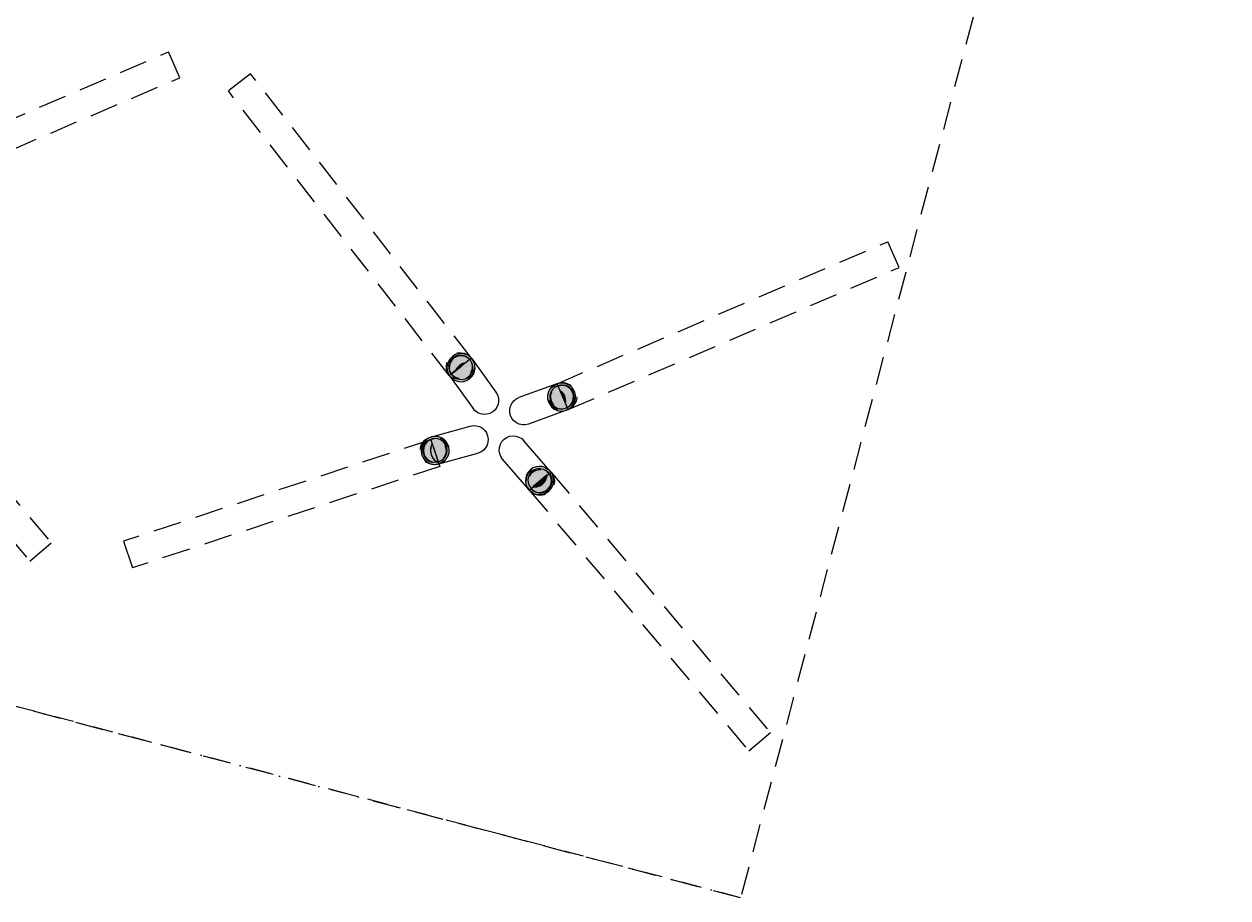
# Model space of a CAD drawing. Header units: millimetres. Extents: x -176817 to 18864955, y -12996033 to 201123.
# Tile 31 of 256: x 74800 to 85480, y -7837 to -84. Entities that reach past the tile are written whole.
import ezdxf

# ---------------------------------------------------------------- set-up
doc = ezdxf.new("R2010")
doc.units = ezdxf.units.MM
doc.header["$MEASUREMENT"] = 0
for name, pattern in [('Kropki i Kreski', [360, 180, -90, 0, -90]), ('Przerywana', [240, 120, -120]), ('Przerywana długa', [390, 250, -140])]:
    doc.linetypes.add(name, pattern=pattern)
for name, color, linetype in [('213-A Wymiarowanie wewnętrzne', 7, 'Continuous'), ('822-IST-Brama zachodnia belki', 7, 'Continuous'), ('822-IST-Brama zachodnia słupy', 7, 'Continuous')]:
    doc.layers.add(name, color=color, linetype=linetype)
doc.styles.add('STYL_AUTOMATYCZNY_4', font='arial.ttf')
doc.dimstyles.new('STYL_AUTOMATYCZNY__3', dxfattribs={"dimtxt": 64.999998, "dimasz": 47.5, "dimexe": 0.18, "dimexo": 0.0625, "dimgap": 0, "dimtad": 1, "dimdec": 1, "dimlfac": 0.1, "dimzin": 0, "dimdsep": 46, "dimtxsty": 'STYL_AUTOMATYCZNY_4', "dimblk": 'ARROWHEAD_11', "dimblk1": 'ARROWHEAD_11', "dimblk2": 'ARROWHEAD_11', "dimcen": 0.09, "dimclrd": 30, "dimclre": 30, "dimclrt": 30, "dimazin": 0, "dimtfac": 1, "dimtdec": 4, "dimtmove": 0, "dimatfit": 3, "dimfxl": 0, "dimtolj": 1, "dimtzin": 0, "dimarcsym": 0})

# ---------------------------------------------------------------- blocks, each defined once
blk = doc.blocks.new('Słup_73_2', base_point=(79141, -3862))
at = {"layer": '822-IST-Brama zachodnia słupy', "linetype": 'Continuous', "lineweight": 0, "true_color": 0x666666}
h = blk.add_hatch(color=251, dxfattribs=at)
h.paths.add_polyline_path([(79469, -4051), (79448, -4032), (79424, -4018), (79397, -4010), (79369, -4008), (79342, -4012), (79315, -4022), (79292, -4038), (79273, -4059), (79259, -4083), (79251, -4110), (79249, -4138), (79253, -4165), (79264, -4191), (79279, -4214), (79300, -4233), (79324, -4247), (79351, -4256), (79379, -4258), (79407, -4254), (79433, -4243), (79456, -4227), (79475, -4207), (79489, -4183), (79497, -4156), (79499, -4128), (79495, -4100), (79485, -4074)])
h.paths.add_polyline_path([(79454, -4064), (79469, -4087), (79477, -4113), (79479, -4141), (79473, -4167), (79461, -4192), (79443, -4212), (79420, -4227), (79394, -4236), (79366, -4238), (79340, -4232), (79315, -4220), (79295, -4201), (79280, -4178), (79271, -4152), (79269, -4125), (79275, -4098), (79287, -4074), (79305, -4053), (79328, -4038), (79354, -4030), (79382, -4028), (79409, -4034), (79433, -4046)], flags=0)
h = blk.add_hatch(color=251, dxfattribs=at)
h.paths.add_polyline_path([(79275, -4098), (79269, -4125), (79271, -4152), (79280, -4178), (79295, -4201), (79315, -4220), (79340, -4232), (79366, -4238), (79394, -4236), (79420, -4227), (79443, -4212), (79461, -4192), (79473, -4167), (79479, -4141), (79477, -4113), (79469, -4087), (79454, -4064), (79433, -4046), (79409, -4034), (79382, -4028), (79354, -4030), (79328, -4038), (79305, -4053), (79287, -4074)])
h.paths.add_polyline_path([(79321, -4191), (79315, -4190), (79441, -4084), (79441, -4091), (79433, -4118), (79419, -4143), (79400, -4164), (79377, -4179), (79350, -4188)], flags=0)
at = {"layer": '822-IST-Brama zachodnia słupy', "color": 254, "linetype": 'Continuous', "lineweight": 0, "true_color": 0xcccccc}
blk.add_line((79441, -4084), (79315, -4190), dxfattribs=at)
at = {"layer": '822-IST-Brama zachodnia słupy', "color": 254, "linetype": 'Continuous', "lineweight": 0, "true_color": 0xcccccc, "flags": 128}
for points in [[(79046, -3944), (79030, -3921), (79020, -3895), (79016, -3867), (79018, -3839), (79026, -3812), (79040, -3788), (79059, -3767), (79082, -3752), (79108, -3741), (79136, -3737), (79164, -3739), (79190, -3747), (79215, -3761), (79235, -3780)], [(79469, -4051), (79235, -3780)], [(79279, -4214), (79046, -3944)], [(79315, -4190), (79321, -4191), (79350, -4188), (79377, -4179), (79400, -4164), (79419, -4143), (79433, -4118), (79441, -4091), (79441, -4084)]]:
    blk.add_lwpolyline(points, dxfattribs=at)
for points in [[(79249, -4138), (79253, -4165), (79264, -4191), (79279, -4214), (79300, -4233), (79324, -4247), (79351, -4256), (79379, -4258), (79407, -4254), (79433, -4243), (79456, -4227), (79475, -4207), (79489, -4183), (79497, -4156), (79499, -4128), (79495, -4100), (79485, -4074), (79469, -4051), (79448, -4032), (79424, -4018), (79397, -4010), (79369, -4008), (79342, -4012), (79315, -4022), (79292, -4038), (79273, -4059), (79259, -4083), (79251, -4110)], [(79271, -4152), (79280, -4178), (79295, -4201), (79315, -4220), (79340, -4232), (79366, -4238), (79394, -4236), (79420, -4227), (79443, -4212), (79461, -4192), (79473, -4167), (79479, -4141), (79477, -4113), (79469, -4087), (79454, -4064), (79433, -4046), (79409, -4034), (79382, -4028), (79354, -4030), (79328, -4038), (79305, -4053), (79287, -4074), (79275, -4098), (79269, -4125)]]:
    blk.add_lwpolyline(points, close=True, dxfattribs=at)
at = {"layer": '822-IST-Brama zachodnia słupy', "color": 254, "linetype": 'Przerywana', "lineweight": 0, "true_color": 0xcccccc, "flags": 128}
for points in [[(79475, -4058), (79491, -4081), (79501, -4107), (79505, -4135), (79503, -4163), (79495, -4190), (79481, -4214), (79462, -4234), (79439, -4250), (79413, -4261), (79385, -4265), (79357, -4263), (79330, -4254), (79306, -4240), (79285, -4221), (79270, -4198), (79259, -4172), (79255, -4145), (79257, -4117), (79265, -4090), (79279, -4066), (79298, -4045), (79322, -4029), (79348, -4019), (79375, -4015), (79403, -4017), (79430, -4025), (79454, -4039)], [(79439, -4053), (79458, -4070), (79460, -4071), (79475, -4094), (79483, -4120), (79485, -4148), (79479, -4174), (79467, -4199), (79449, -4219), (79426, -4234), (79400, -4243), (79372, -4245), (79346, -4239), (79321, -4227), (79301, -4208), (79298, -4205), (79286, -4185), (79277, -4159), (79275, -4132), (79281, -4105), (79293, -4081), (79311, -4060), (79334, -4045), (79360, -4037), (79388, -4035), (79415, -4041)]]:
    blk.add_lwpolyline(points, close=True, dxfattribs=at)
for points in [[(79475, -4058), (79469, -4051)], [(79298, -4205), (79458, -4070)], [(79458, -4070), (79472, -4090)], [(79472, -4090), (79475, -4101), (79481, -4117)], [(79478, -4171), (79483, -4145)], [(79481, -4117), (79482, -4140), (79483, -4145)], [(79285, -4221), (79279, -4214)], [(79299, -4206), (79318, -4223)], [(79318, -4223), (79326, -4227), (79343, -4236)], [(79343, -4236), (79363, -4240)], [(79363, -4240), (79370, -4242)], [(79370, -4242), (79394, -4241)], [(79394, -4241), (79398, -4241)], [(79398, -4241), (79422, -4233)], [(79422, -4233), (79424, -4232)], [(79424, -4232), (79446, -4218)], [(79446, -4218), (79447, -4217)], [(79447, -4217), (79465, -4197)], [(79465, -4197), (79477, -4172)], [(79465, -4197), (79465, -4197)], [(79477, -4172), (79478, -4171)]]:
    blk.add_lwpolyline(points, dxfattribs=at)
blk = doc.blocks.new('Słup_74_2', base_point=(78793, -3770))
at = {"layer": '822-IST-Brama zachodnia słupy', "linetype": 'Continuous', "lineweight": 0, "true_color": 0x666666}
h = blk.add_hatch(color=251, dxfattribs=at)
h.paths.add_polyline_path([(78481, -3986), (78507, -3976), (78530, -3960), (78549, -3939), (78563, -3915), (78571, -3888), (78573, -3860), (78569, -3832), (78558, -3806), (78542, -3783), (78521, -3764), (78497, -3751), (78470, -3743), (78442, -3741), (78415, -3745), (78389, -3756), (78366, -3771), (78347, -3792), (78333, -3816), (78325, -3843), (78323, -3871), (78327, -3899), (78338, -3925), (78354, -3948), (78375, -3967), (78399, -3981), (78426, -3989), (78454, -3990)])
h.paths.add_polyline_path([(78476, -3967), (78449, -3971), (78422, -3967), (78396, -3957), (78374, -3940), (78357, -3919), (78347, -3894), (78343, -3866), (78346, -3839), (78357, -3814), (78373, -3792), (78395, -3775), (78420, -3764), (78447, -3761), (78474, -3764), (78500, -3774), (78522, -3791), (78539, -3812), (78549, -3838), (78553, -3865), (78550, -3892), (78539, -3917), (78523, -3939), (78501, -3956)], flags=0)
blk.add_hatch(color=251, dxfattribs=at).paths.add_polyline_path([(78343, -3866), (78347, -3894), (78357, -3919), (78374, -3940), (78396, -3957), (78422, -3967), (78449, -3971), (78465, -3968), (78463, -3967), (78440, -3950), (78423, -3928), (78411, -3903), (78405, -3875), (78406, -3847), (78414, -3819), (78422, -3806), (78475, -3967), (78476, -3967), (78501, -3956), (78523, -3939), (78539, -3917), (78550, -3892), (78553, -3865), (78549, -3838), (78539, -3812), (78522, -3791), (78500, -3774), (78474, -3764), (78447, -3761), (78420, -3764), (78395, -3775), (78373, -3792), (78357, -3814), (78346, -3839)])
at = {"layer": '822-IST-Brama zachodnia słupy', "color": 254, "linetype": 'Continuous', "lineweight": 0, "true_color": 0xcccccc}
blk.add_line((78422, -3806), (78475, -3967), dxfattribs=at)
at = {"layer": '822-IST-Brama zachodnia słupy', "color": 254, "linetype": 'Continuous', "lineweight": 0, "true_color": 0xcccccc, "flags": 128}
for points in [[(78415, -3745), (78759, -3650)], [(78759, -3650), (78787, -3645), (78815, -3647), (78842, -3655), (78866, -3669), (78887, -3688), (78903, -3711), (78913, -3737), (78917, -3765), (78916, -3792), (78908, -3819), (78894, -3844), (78875, -3864), (78852, -3880), (78826, -3891)], [(78422, -3806), (78414, -3819), (78406, -3847), (78405, -3875), (78411, -3903), (78423, -3928), (78440, -3950), (78463, -3967), (78465, -3968)], [(78481, -3986), (78826, -3891)], [(78465, -3968), (78475, -3967)]]:
    blk.add_lwpolyline(points, dxfattribs=at)
at = {"layer": '822-IST-Brama zachodnia słupy', "color": 254, "linetype": 'Przerywana', "lineweight": 0, "true_color": 0xcccccc, "flags": 128}
for points in [[(78472, -3988), (78445, -3993), (78417, -3991), (78390, -3983), (78366, -3969), (78345, -3950), (78329, -3927), (78319, -3901), (78314, -3874), (78316, -3846), (78324, -3819), (78338, -3795), (78357, -3774), (78380, -3758), (78406, -3748), (78433, -3743), (78461, -3745), (78488, -3753), (78513, -3767), (78533, -3786), (78549, -3809), (78560, -3835), (78564, -3862), (78562, -3890), (78554, -3917), (78540, -3941), (78521, -3962), (78498, -3978)], [(78475, -3966), (78467, -3969), (78440, -3973), (78413, -3970), (78387, -3959), (78365, -3943), (78349, -3921), (78338, -3896), (78334, -3869), (78337, -3842), (78348, -3816), (78360, -3800), (78364, -3794), (78386, -3777), (78411, -3767), (78438, -3763), (78465, -3766), (78491, -3777), (78513, -3793), (78530, -3815), (78540, -3840), (78544, -3867), (78541, -3894), (78531, -3920), (78514, -3942), (78492, -3959)]]:
    blk.add_lwpolyline(points, close=True, dxfattribs=at)
at = {"layer": '822-IST-Brama zachodnia słupy', "color": 254, "linetype": 'Continuous', "lineweight": 0, "true_color": 0xcccccc, "flags": 128}
for points in [[(78327, -3899), (78338, -3925), (78354, -3948), (78375, -3967), (78399, -3981), (78426, -3989), (78454, -3990), (78481, -3986), (78507, -3976), (78530, -3960), (78549, -3939), (78563, -3915), (78571, -3888), (78573, -3860), (78569, -3832), (78558, -3806), (78542, -3783), (78521, -3764), (78497, -3751), (78470, -3743), (78442, -3741), (78415, -3745), (78389, -3756), (78366, -3771), (78347, -3792), (78333, -3816), (78325, -3843), (78323, -3871)], [(78343, -3866), (78347, -3894), (78357, -3919), (78374, -3940), (78396, -3957), (78422, -3967), (78449, -3971), (78465, -3968), (78475, -3967), (78476, -3967), (78501, -3956), (78523, -3939), (78539, -3917), (78550, -3892), (78553, -3865), (78549, -3838), (78539, -3812), (78522, -3791), (78500, -3774), (78474, -3764), (78447, -3761), (78420, -3764), (78395, -3775), (78373, -3792), (78357, -3814), (78346, -3839)]]:
    blk.add_lwpolyline(points, close=True, dxfattribs=at)
at = {"layer": '822-IST-Brama zachodnia słupy', "color": 254, "linetype": 'Przerywana', "lineweight": 0, "true_color": 0xcccccc, "flags": 128}
for points in [[(78338, -3844), (78336, -3868)], [(78338, -3844), (78339, -3841)], [(78346, -3821), (78339, -3841)], [(78346, -3821), (78348, -3816)], [(78359, -3801), (78348, -3816)], [(78359, -3801), (78360, -3800)], [(78410, -3771), (78410, -3771), (78383, -3784), (78360, -3800)], [(78406, -3748), (78415, -3745)], [(78410, -3771), (78475, -3966)], [(78336, -3868), (78336, -3870)], [(78336, -3870), (78340, -3895)], [(78340, -3895), (78341, -3896), (78352, -3920), (78353, -3922), (78369, -3942), (78373, -3944), (78392, -3958), (78403, -3962), (78418, -3968), (78447, -3971), (78456, -3970), (78465, -3968)], [(78472, -3988), (78481, -3986)]]:
    blk.add_lwpolyline(points, dxfattribs=at)
blk = doc.blocks.new('Słup_75_2', base_point=(78884, -3422))
at = {"layer": '822-IST-Brama zachodnia słupy', "linetype": 'Continuous', "lineweight": 0, "true_color": 0x666666}
h = blk.add_hatch(color=251, dxfattribs=at)
h.paths.add_polyline_path([(78575, -3204), (78593, -3225), (78616, -3241), (78642, -3252), (78670, -3256), (78698, -3255), (78725, -3247), (78749, -3233), (78770, -3214), (78786, -3192), (78797, -3166), (78801, -3138), (78799, -3110), (78792, -3083), (78778, -3059), (78759, -3038), (78736, -3022), (78710, -3011), (78683, -3007), (78655, -3008), (78628, -3016), (78604, -3030), (78583, -3049), (78567, -3071), (78556, -3097), (78551, -3125), (78553, -3153), (78561, -3180)])
h.paths.add_polyline_path([(78591, -3193), (78578, -3168), (78572, -3142), (78573, -3114), (78581, -3088), (78595, -3065), (78615, -3046), (78639, -3033), (78666, -3027), (78693, -3028), (78720, -3036), (78743, -3050), (78762, -3070), (78775, -3095), (78781, -3121), (78780, -3149), (78772, -3175), (78757, -3198), (78737, -3217), (78713, -3230), (78687, -3236), (78659, -3235), (78633, -3227), (78610, -3213)], flags=0)
h = blk.add_hatch(color=251, dxfattribs=at)
h.paths.add_polyline_path([(78573, -3114), (78572, -3142), (78578, -3168), (78591, -3193), (78610, -3213), (78633, -3227), (78659, -3235), (78687, -3236), (78713, -3230), (78737, -3217), (78757, -3198), (78772, -3175), (78780, -3149), (78781, -3121), (78775, -3095), (78762, -3070), (78743, -3050), (78720, -3036), (78693, -3028), (78666, -3027), (78639, -3033), (78615, -3046), (78595, -3065), (78581, -3088)])
h.paths.add_polyline_path([(78627, -3158), (78628, -3156), (78642, -3132), (78662, -3112), (78686, -3098), (78713, -3090), (78715, -3090)], flags=0)
at = {"layer": '822-IST-Brama zachodnia słupy', "color": 254, "linetype": 'Continuous', "lineweight": 0, "true_color": 0xcccccc}
blk.add_line((78715, -3090), (78627, -3158), dxfattribs=at)
at = {"layer": '822-IST-Brama zachodnia słupy', "color": 254, "linetype": 'Przerywana', "lineweight": 0, "true_color": 0xcccccc, "flags": 128}
for points in [[(78569, -3197), (78556, -3172), (78548, -3145), (78546, -3117), (78551, -3090), (78561, -3064), (78577, -3041), (78598, -3022), (78623, -3009), (78649, -3001), (78677, -2999), (78705, -3004), (78731, -3014), (78754, -3030), (78773, -3051), (78786, -3076), (78794, -3103), (78796, -3131), (78791, -3158), (78781, -3184), (78765, -3207), (78744, -3226), (78719, -3239), (78692, -3247), (78664, -3249), (78637, -3244), (78611, -3234), (78588, -3218)], [(78756, -3063), (78769, -3087), (78775, -3114), (78775, -3141), (78767, -3167), (78752, -3191), (78732, -3209), (78708, -3222), (78681, -3229), (78654, -3228), (78628, -3220), (78604, -3205), (78588, -3188), (78586, -3185), (78573, -3161), (78566, -3134), (78567, -3107), (78575, -3081), (78590, -3057), (78610, -3039), (78634, -3026), (78661, -3019), (78688, -3020), (78714, -3028), (78738, -3043), (78753, -3060)]]:
    blk.add_lwpolyline(points, close=True, dxfattribs=at)
at = {"layer": '822-IST-Brama zachodnia słupy', "color": 254, "linetype": 'Continuous', "lineweight": 0, "true_color": 0xcccccc, "flags": 128}
for points in [[(78551, -3125), (78553, -3153), (78561, -3180), (78575, -3204), (78593, -3225), (78616, -3241), (78642, -3252), (78670, -3256), (78698, -3255), (78725, -3247), (78749, -3233), (78770, -3214), (78786, -3192), (78797, -3166), (78801, -3138), (78799, -3110), (78792, -3083), (78778, -3059), (78759, -3038), (78736, -3022), (78710, -3011), (78683, -3007), (78655, -3008), (78628, -3016), (78604, -3030), (78583, -3049), (78567, -3071), (78556, -3097)], [(78572, -3142), (78578, -3168), (78591, -3193), (78610, -3213), (78633, -3227), (78659, -3235), (78687, -3236), (78713, -3230), (78737, -3217), (78757, -3198), (78772, -3175), (78780, -3149), (78781, -3121), (78775, -3095), (78762, -3070), (78743, -3050), (78720, -3036), (78693, -3028), (78666, -3027), (78639, -3033), (78615, -3046), (78595, -3065), (78581, -3088), (78573, -3114)]]:
    blk.add_lwpolyline(points, close=True, dxfattribs=at)
at = {"layer": '822-IST-Brama zachodnia słupy', "color": 254, "linetype": 'Przerywana', "lineweight": 0, "true_color": 0xcccccc, "flags": 128}
for points in [[(78575, -3089), (78569, -3109)], [(78575, -3089), (78577, -3083)], [(78589, -3064), (78577, -3083)], [(78588, -3188), (78753, -3060)], [(78589, -3064), (78591, -3059)], [(78608, -3043), (78591, -3059)], [(78608, -3043), (78611, -3041)], [(78633, -3029), (78611, -3041)], [(78633, -3029), (78635, -3028)], [(78660, -3022), (78635, -3028)], [(78660, -3022), (78662, -3022)], [(78662, -3022), (78690, -3023)], [(78690, -3023), (78691, -3023), (78716, -3031)], [(78716, -3031), (78729, -3039), (78740, -3046)], [(78753, -3060), (78740, -3046)], [(78773, -3051), (78778, -3059)], [(78569, -3119), (78568, -3137)], [(78568, -3137), (78573, -3158), (78575, -3164)], [(78569, -3119), (78569, -3109)], [(78569, -3197), (78575, -3204)], [(78575, -3164), (78587, -3187)]]:
    blk.add_lwpolyline(points, dxfattribs=at)
at = {"layer": '822-IST-Brama zachodnia słupy', "color": 254, "linetype": 'Continuous', "lineweight": 0, "true_color": 0xcccccc, "flags": 128}
for points in [[(78715, -3090), (78713, -3090), (78686, -3098), (78662, -3112), (78642, -3132), (78628, -3156), (78627, -3158)], [(78778, -3059), (78986, -3349)], [(78575, -3204), (78783, -3495)], [(78986, -3349), (79000, -3374), (79008, -3401), (79009, -3429), (79005, -3456), (78994, -3482), (78978, -3505), (78957, -3524), (78933, -3538), (78906, -3545), (78878, -3547), (78850, -3542), (78824, -3532), (78801, -3516), (78783, -3495)]]:
    blk.add_lwpolyline(points, dxfattribs=at)
blk = doc.blocks.new('Słup_76_2', base_point=(79232, -3514))
at = {"layer": '822-IST-Brama zachodnia słupy', "linetype": 'Continuous', "lineweight": 0, "true_color": 0x666666}
h = blk.add_hatch(color=251, dxfattribs=at)
h.paths.add_polyline_path([(79526, -3275), (79501, -3287), (79479, -3305), (79462, -3327), (79450, -3352), (79444, -3380), (79444, -3408), (79451, -3435), (79463, -3460), (79481, -3482), (79503, -3499), (79528, -3511), (79556, -3517), (79584, -3516), (79611, -3510), (79636, -3497), (79658, -3480), (79675, -3458), (79687, -3432), (79693, -3405), (79693, -3377), (79686, -3350), (79674, -3325), (79656, -3303), (79634, -3286), (79609, -3274), (79581, -3268), (79553, -3268)])
h.paths.add_polyline_path([(79533, -3294), (79560, -3288), (79587, -3289), (79613, -3297), (79636, -3312), (79655, -3332), (79667, -3357), (79673, -3383), (79672, -3411), (79664, -3437), (79649, -3460), (79629, -3478), (79604, -3491), (79578, -3497), (79550, -3496), (79524, -3487), (79501, -3473), (79482, -3452), (79470, -3428), (79464, -3401), (79465, -3374), (79473, -3348), (79488, -3325), (79508, -3306)], flags=0)
h = blk.add_hatch(color=251, dxfattribs=at)
h.paths.add_polyline_path([(79464, -3401), (79470, -3428), (79482, -3452), (79501, -3473), (79524, -3487), (79550, -3496), (79578, -3497), (79604, -3491), (79629, -3478), (79649, -3460), (79664, -3437), (79672, -3411), (79673, -3383), (79667, -3357), (79655, -3332), (79636, -3312), (79613, -3297), (79587, -3289), (79560, -3288), (79533, -3294), (79508, -3306), (79488, -3325), (79473, -3348), (79465, -3374)])
h.paths.add_polyline_path([(79601, -3444), (79554, -3334), (79559, -3338), (79579, -3358), (79594, -3382), (79601, -3409), (79602, -3437)], flags=0)
at = {"layer": '822-IST-Brama zachodnia słupy', "color": 254, "linetype": 'Continuous', "lineweight": 0, "true_color": 0xcccccc}
blk.add_line((79554, -3334), (79601, -3444), dxfattribs=at)
at = {"layer": '822-IST-Brama zachodnia słupy', "color": 254, "linetype": 'Continuous', "lineweight": 0, "true_color": 0xcccccc, "flags": 128}
for points in [[(79526, -3275), (79190, -3396)], [(79275, -3632), (79248, -3638), (79220, -3638), (79192, -3632), (79167, -3621), (79145, -3603), (79127, -3582), (79115, -3557), (79108, -3529), (79108, -3501), (79114, -3474), (79126, -3449), (79143, -3427), (79165, -3409), (79190, -3396)], [(79554, -3334), (79559, -3338), (79579, -3358), (79594, -3382), (79601, -3409), (79602, -3437), (79601, -3444)], [(79611, -3510), (79275, -3632)]]:
    blk.add_lwpolyline(points, dxfattribs=at)
for points in [[(79444, -3380), (79444, -3408), (79451, -3435), (79463, -3460), (79481, -3482), (79503, -3499), (79528, -3511), (79556, -3517), (79584, -3516), (79611, -3510), (79636, -3497), (79658, -3480), (79675, -3458), (79687, -3432), (79693, -3405), (79693, -3377), (79686, -3350), (79674, -3325), (79656, -3303), (79634, -3286), (79609, -3274), (79581, -3268), (79553, -3268), (79526, -3275), (79501, -3287), (79479, -3305), (79462, -3327), (79450, -3352)], [(79464, -3401), (79470, -3428), (79482, -3452), (79501, -3473), (79524, -3487), (79550, -3496), (79578, -3497), (79604, -3491), (79629, -3478), (79649, -3460), (79664, -3437), (79672, -3411), (79673, -3383), (79667, -3357), (79655, -3332), (79636, -3312), (79613, -3297), (79587, -3289), (79560, -3288), (79533, -3294), (79508, -3306), (79488, -3325), (79473, -3348), (79465, -3374)]]:
    blk.add_lwpolyline(points, close=True, dxfattribs=at)
at = {"layer": '822-IST-Brama zachodnia słupy', "color": 254, "linetype": 'Przerywana', "lineweight": 0, "true_color": 0xcccccc, "flags": 128}
for points in [[(79535, -3272), (79562, -3265), (79590, -3265), (79617, -3271), (79643, -3283), (79665, -3300), (79682, -3321), (79695, -3347), (79701, -3374), (79702, -3402), (79696, -3429), (79684, -3454), (79667, -3477), (79645, -3494), (79620, -3507), (79593, -3513), (79565, -3514), (79537, -3508), (79512, -3496), (79490, -3479), (79472, -3457), (79460, -3432), (79453, -3405), (79453, -3377), (79459, -3349), (79471, -3324), (79488, -3302), (79510, -3284)], [(79517, -3303), (79536, -3293), (79541, -3290), (79568, -3285), (79596, -3286), (79622, -3294), (79645, -3309), (79663, -3329), (79676, -3353), (79682, -3380), (79681, -3408), (79672, -3434), (79658, -3457), (79637, -3475), (79618, -3485), (79613, -3488), (79586, -3494), (79559, -3493), (79533, -3484), (79510, -3469), (79491, -3449), (79478, -3425), (79473, -3398), (79474, -3371), (79482, -3345), (79497, -3322)]]:
    blk.add_lwpolyline(points, close=True, dxfattribs=at)
for points in [[(79535, -3272), (79526, -3275)], [(79536, -3293), (79618, -3485)], [(79539, -3292), (79565, -3286)], [(79570, -3286), (79565, -3286)], [(79570, -3286), (79593, -3287)], [(79607, -3291), (79593, -3287)], [(79607, -3291), (79619, -3295)], [(79635, -3305), (79619, -3295)], [(79635, -3305), (79642, -3310)], [(79656, -3325), (79642, -3310)], [(79656, -3325), (79661, -3330)], [(79671, -3349), (79661, -3330)], [(79670, -3434), (79678, -3408)], [(79671, -3349), (79674, -3354)], [(79678, -3376), (79674, -3354)], [(79678, -3376), (79679, -3381)], [(79678, -3405), (79679, -3381)], [(79678, -3408), (79678, -3405)], [(79620, -3507), (79611, -3510)], [(79618, -3484), (79633, -3477)], [(79633, -3477), (79644, -3467), (79654, -3458)], [(79654, -3458), (79670, -3435)], [(79670, -3435), (79670, -3434)]]:
    blk.add_lwpolyline(points, dxfattribs=at)
blk = doc.blocks.new('Belka_60_2', base_point=(72996, -2453))
at = {"layer": '822-IST-Brama zachodnia belki', "linetype": 'Continuous', "lineweight": 0, "true_color": 0x666666}
blk.add_hatch(color=251, dxfattribs=at).paths.add_polyline_path([(73059, -2401), (72934, -2506), (72959, -2506), (72991, -2497), (73019, -2480), (73040, -2455), (73055, -2425)])
at = {"layer": '822-IST-Brama zachodnia belki', "color": 254, "linetype": 'Przerywana długa', "lineweight": 0, "true_color": 0xcccccc}
for p, q in [((72901, -2534), (73092, -2373)), ((73092, -2373), (75040, -4686)), ((72901, -2534), (74849, -4847)), ((74849, -4847), (75040, -4686))]:
    blk.add_line(p, q, dxfattribs=at)
at = {"layer": '822-IST-Brama zachodnia belki', "color": 254, "linetype": 'Continuous', "lineweight": 0, "true_color": 0xcccccc}
for p, q in [((73019, -2480), (73040, -2455)), ((73040, -2455), (73055, -2425)), ((73055, -2425), (73059, -2401)), ((72934, -2506), (72959, -2506)), ((72959, -2506), (72991, -2497)), ((72991, -2497), (73019, -2480))]:
    blk.add_line(p, q, dxfattribs=at)
blk = doc.blocks.new('Belka_61_2', base_point=(73196, -1705))
at = {"layer": '822-IST-Brama zachodnia belki', "linetype": 'Continuous', "lineweight": 0, "true_color": 0x666666}
blk.add_hatch(color=251, dxfattribs=at).paths.add_polyline_path([(73195, -1670), (73172, -1650), (73220, -1761), (73220, -1730), (73212, -1698)])
at = {"layer": '822-IST-Brama zachodnia belki', "color": 254, "linetype": 'Przerywana długa', "lineweight": 0, "true_color": 0xcccccc}
for p, q in [((73146, -1590), (76082, -330)), ((76181, -559), (76082, -330)), ((73245, -1820), (76181, -559)), ((73245, -1820), (73146, -1590))]:
    blk.add_line(p, q, dxfattribs=at)
at = {"layer": '822-IST-Brama zachodnia belki', "color": 254, "linetype": 'Continuous', "lineweight": 0, "true_color": 0xcccccc}
for p, q in [((73195, -1670), (73172, -1650)), ((73212, -1698), (73195, -1670)), ((73220, -1730), (73212, -1698)), ((73220, -1761), (73220, -1730))]:
    blk.add_line(p, q, dxfattribs=at)
blk = doc.blocks.new('Belka_63_2', base_point=(78450, -3890))
at = {"layer": '822-IST-Brama zachodnia belki', "linetype": 'Continuous', "lineweight": 0, "true_color": 0x666666}
blk.add_hatch(color=251, dxfattribs=at).paths.add_polyline_path([(78408, -3838), (78405, -3870), (78411, -3903), (78425, -3932), (78447, -3956), (78476, -3974), (78478, -3975), (78422, -3805), (78420, -3806)])
at = {"layer": '822-IST-Brama zachodnia belki', "color": 254, "linetype": 'Przerywana długa', "lineweight": 0, "true_color": 0xcccccc}
for p, q in [((78410, -3771), (75683, -4672)), ((78410, -3771), (78489, -4008)), ((78489, -4008), (75761, -4909)), ((75683, -4672), (75761, -4909))]:
    blk.add_line(p, q, dxfattribs=at)
at = {"layer": '822-IST-Brama zachodnia belki', "color": 254, "linetype": 'Continuous', "lineweight": 0, "true_color": 0xcccccc}
for p, q in [((78408, -3838), (78405, -3870)), ((78420, -3806), (78408, -3838)), ((78422, -3805), (78420, -3806)), ((78405, -3870), (78411, -3903)), ((78411, -3903), (78425, -3932)), ((78425, -3932), (78447, -3956)), ((78447, -3956), (78476, -3974)), ((78476, -3974), (78478, -3975))]:
    blk.add_line(p, q, dxfattribs=at)
blk = doc.blocks.new('Belka_64_2', base_point=(79378, -4137))
at = {"layer": '822-IST-Brama zachodnia belki', "linetype": 'Continuous', "lineweight": 0, "true_color": 0x666666}
blk.add_hatch(color=251, dxfattribs=at).paths.add_polyline_path([(79440, -4085), (79316, -4190), (79341, -4190), (79372, -4181), (79400, -4164), (79422, -4139), (79436, -4109)])
at = {"layer": '822-IST-Brama zachodnia belki', "color": 254, "linetype": 'Przerywana długa', "lineweight": 0, "true_color": 0xcccccc}
for p, q in [((79282, -4218), (79474, -4057)), ((79474, -4057), (81421, -6370)), ((79282, -4218), (81230, -6531)), ((81230, -6531), (81421, -6370))]:
    blk.add_line(p, q, dxfattribs=at)
at = {"layer": '822-IST-Brama zachodnia belki', "color": 254, "linetype": 'Continuous', "lineweight": 0, "true_color": 0xcccccc}
for p, q in [((79372, -4181), (79400, -4164)), ((79400, -4164), (79422, -4139)), ((79422, -4139), (79436, -4109)), ((79436, -4109), (79440, -4085)), ((79316, -4190), (79341, -4190)), ((79341, -4190), (79372, -4181))]:
    blk.add_line(p, q, dxfattribs=at)
blk = doc.blocks.new('Belka_65_2', base_point=(79577, -3389))
at = {"layer": '822-IST-Brama zachodnia belki', "linetype": 'Continuous', "lineweight": 0, "true_color": 0x666666}
blk.add_hatch(color=251, dxfattribs=at).paths.add_polyline_path([(79577, -3354), (79553, -3334), (79601, -3445), (79602, -3414), (79594, -3382)])
at = {"layer": '822-IST-Brama zachodnia belki', "color": 254, "linetype": 'Przerywana długa', "lineweight": 0, "true_color": 0xcccccc}
for p, q in [((79528, -3274), (82463, -2014)), ((82562, -2243), (82463, -2014)), ((79627, -3504), (82562, -2243)), ((79627, -3504), (79528, -3274))]:
    blk.add_line(p, q, dxfattribs=at)
at = {"layer": '822-IST-Brama zachodnia belki', "color": 254, "linetype": 'Continuous', "lineweight": 0, "true_color": 0xcccccc}
for p, q in [((79577, -3354), (79553, -3334)), ((79594, -3382), (79577, -3354)), ((79602, -3414), (79594, -3382)), ((79601, -3445), (79602, -3414))]:
    blk.add_line(p, q, dxfattribs=at)
blk = doc.blocks.new('Belka_66_2', base_point=(78671, -3124))
at = {"layer": '822-IST-Brama zachodnia belki', "linetype": 'Continuous', "lineweight": 0, "true_color": 0x666666}
blk.add_hatch(color=251, dxfattribs=at).paths.add_polyline_path([(78639, -3136), (78628, -3157), (78714, -3091), (78690, -3096), (78662, -3112)])
at = {"layer": '822-IST-Brama zachodnia belki', "color": 254, "linetype": 'Przerywana długa', "lineweight": 0, "true_color": 0xcccccc}
for p, q in [((76809, -524), (76612, -677)), ((78770, -3047), (76809, -524)), ((78572, -3201), (76612, -677)), ((78770, -3047), (78572, -3201))]:
    blk.add_line(p, q, dxfattribs=at)
at = {"layer": '822-IST-Brama zachodnia belki', "color": 254, "linetype": 'Continuous', "lineweight": 0, "true_color": 0xcccccc}
for p, q in [((78690, -3096), (78662, -3112)), ((78714, -3091), (78690, -3096)), ((78639, -3136), (78628, -3157)), ((78662, -3112), (78639, -3136))]:
    blk.add_line(p, q, dxfattribs=at)
blk = doc.blocks.new('Belka_236_2', base_point=(81157, -7835))
at = {"layer": '822-IST-Brama zachodnia belki', "color": 254, "linetype": 'Przerywana długa', "lineweight": 0, "true_color": 0xcccccc}
for p, q in [((85308, 7897), (81157, -7837)), ((81157, -7837), (68793, -4574))]:
    blk.add_line(p, q, dxfattribs=at)
at = {"layer": '822-IST-Brama zachodnia belki', "color": 254, "linetype": 'Kropki i Kreski', "lineweight": 0, "true_color": 0xcccccc}
blk.add_line((81157, -7835), (68565, -4512), dxfattribs=at)
blk = doc.blocks.new('*D3229')
at = {"layer": '213-A Wymiarowanie wewnętrzne', "linetype": 'Continuous', "lineweight": 200}
for points in [[(143869, 13002), (143870, 12997), (143873, 12993), (143877, 12990), (143882, 12989), (143886, 12990), (143890, 12993), (143893, 12997), (143894, 13002), (143893, 13007), (143890, 13011), (143886, 13013), (143882, 13014), (143877, 13013), (143873, 13011), (143870, 13007)], [(139902, -2034), (139903, -2038), (139905, -2042), (139909, -2045), (139914, -2046), (139919, -2045), (139923, -2042), (139926, -2038), (139927, -2034), (139926, -2029), (139923, -2025), (139919, -2022), (139914, -2021), (139909, -2022), (139905, -2025), (139903, -2029)]]:
    blk.add_hatch(color=30, dxfattribs=at).paths.add_polyline_path(points)
at = {"layer": '213-A Wymiarowanie wewnętrzne', "color": 30, "linetype": 'Continuous', "lineweight": 0}
for p, q in [((143878, 12990), (139917, -2022)), ((143836, 13014), (143870, 13005)), ((143894, 12999), (143927, 12990))]:
    blk.add_line(p, q, dxfattribs=at)
blk.add_circle((143882, 13002), 12.5, dxfattribs=at)
at = {"layer": '213-A Wymiarowanie wewnętrzne', "color": 30, "lineweight": 200, "insert": (141857, 5380), "char_height": 65, "attachment_point": 7, "rotation": 75.218, "style": 'STYL_AUTOMATYCZNY_4'}
blk.add_mtext('\\A1;{\\pql;\\fArial|b0|i0|c238|p0;\\W1.000000;1\xa0555}', dxfattribs=at)
blk = doc.blocks.new('ARROWHEAD_11')
at = {"color": 0, "linetype": 'Continuous', "lineweight": 0}
blk.add_line((0, 0), (-1, 0), dxfattribs=at)
at = {"color": 0, "linetype": 'Continuous', "lineweight": 0, "const_width": 0.25, "flags": 128}
blk.add_lwpolyline([(-0.125, 0, 1), (0.125, 0, 1)], format="xyb", close=True, dxfattribs=at)
blk = doc.blocks.new('*D3230')
at = {"layer": '213-A Wymiarowanie wewnętrzne', "linetype": 'Continuous', "lineweight": 200}
for points in [[(139902, -2034), (139903, -2038), (139905, -2042), (139909, -2045), (139914, -2046), (139919, -2045), (139923, -2042), (139926, -2038), (139927, -2034), (139926, -2029), (139923, -2025), (139919, -2022), (139914, -2021), (139909, -2022), (139905, -2025), (139903, -2029)], [(139749, -2614), (139750, -2619), (139752, -2623), (139756, -2625), (139761, -2626), (139766, -2625), (139770, -2623), (139773, -2619), (139774, -2614), (139773, -2609), (139770, -2605), (139766, -2602), (139761, -2601), (139756, -2602), (139752, -2605), (139750, -2609)]]:
    blk.add_hatch(color=30, dxfattribs=at).paths.add_polyline_path(points)
at = {"layer": '213-A Wymiarowanie wewnętrzne', "color": 30, "linetype": 'Continuous', "lineweight": 0}
for p, q in [((139869, -2022), (139902, -2030)), ((139911, -2046), (139764, -2602)), ((139926, -2037), (139959, -2046)), ((139716, -2602), (139749, -2611)), ((139758, -2626), (139755, -2638)), ((139773, -2617), (139806, -2626))]:
    blk.add_line(p, q, dxfattribs=at)
for centre in [(139914, -2034), (139761, -2614)]:
    blk.add_circle(centre, 12.5, dxfattribs=at)
at = {"layer": '213-A Wymiarowanie wewnętrzne', "color": 30, "lineweight": 200, "insert": (139812, -2368), "char_height": 65, "attachment_point": 7, "rotation": 75.218, "style": 'STYL_AUTOMATYCZNY_4'}
blk.add_mtext('\\A1;{\\pql;\\fArial|b0|i0|c238|p0;\\W1.000000;60}', dxfattribs=at)
blk = doc.blocks.new('*D3236')
at = {"layer": '213-A Wymiarowanie wewnętrzne', "linetype": 'Continuous', "lineweight": 200}
for points in [[(157879, 9305), (157880, 9300), (157883, 9296), (157887, 9293), (157892, 9292), (157897, 9293), (157901, 9296), (157903, 9300), (157904, 9305), (157903, 9310), (157901, 9314), (157897, 9316), (157892, 9317), (157887, 9316), (157883, 9314), (157880, 9310)], [(153912, -5731), (153913, -5735), (153916, -5739), (153920, -5742), (153924, -5743), (153929, -5742), (153933, -5739), (153936, -5735), (153937, -5731), (153936, -5726), (153933, -5722), (153929, -5719), (153924, -5718), (153920, -5719), (153916, -5722), (153913, -5726)]]:
    blk.add_hatch(color=30, dxfattribs=at).paths.add_polyline_path(points)
at = {"layer": '213-A Wymiarowanie wewnętrzne', "color": 30, "linetype": 'Continuous', "lineweight": 0}
for p, q in [((157889, 9293), (153928, -5718)), ((157847, 9317), (157880, 9308)), ((157904, 9302), (157937, 9293))]:
    blk.add_line(p, q, dxfattribs=at)
blk.add_circle((157892, 9305), 12.5, dxfattribs=at)
at = {"layer": '213-A Wymiarowanie wewnętrzne', "color": 30, "lineweight": 200, "insert": (155867, 1683), "char_height": 65, "attachment_point": 7, "rotation": 75.218, "style": 'STYL_AUTOMATYCZNY_4'}
blk.add_mtext('\\A1;{\\pql;\\fArial|b0|i0|c238|p0;\\W1.000000;1\xa0555}', dxfattribs=at)
blk = doc.blocks.new('*D3237')
at = {"layer": '213-A Wymiarowanie wewnętrzne', "linetype": 'Continuous', "lineweight": 200}
for points in [[(153912, -5731), (153913, -5735), (153916, -5739), (153920, -5742), (153924, -5743), (153929, -5742), (153933, -5739), (153936, -5735), (153937, -5731), (153936, -5726), (153933, -5722), (153929, -5719), (153924, -5718), (153920, -5719), (153916, -5722), (153913, -5726)], [(153759, -6311), (153760, -6316), (153763, -6320), (153767, -6322), (153771, -6323), (153776, -6322), (153780, -6320), (153783, -6316), (153784, -6311), (153783, -6306), (153780, -6302), (153776, -6299), (153771, -6298), (153767, -6299), (153763, -6302), (153760, -6306)]]:
    blk.add_hatch(color=30, dxfattribs=at).paths.add_polyline_path(points)
at = {"layer": '213-A Wymiarowanie wewnętrzne', "color": 30, "linetype": 'Continuous', "lineweight": 0}
for p, q in [((153921, -5743), (153775, -6299)), ((153879, -5719), (153912, -5727)), ((153937, -5734), (153970, -5743)), ((153726, -6299), (153759, -6308)), ((153768, -6323), (153765, -6335)), ((153783, -6314), (153817, -6323))]:
    blk.add_line(p, q, dxfattribs=at)
for centre in [(153924, -5731), (153771, -6311)]:
    blk.add_circle(centre, 12.5, dxfattribs=at)
at = {"layer": '213-A Wymiarowanie wewnętrzne', "color": 30, "lineweight": 200, "insert": (153823, -6065), "char_height": 65, "attachment_point": 7, "rotation": 75.218, "style": 'STYL_AUTOMATYCZNY_4'}
blk.add_mtext('\\A1;{\\pql;\\fArial|b0|i0|c238|p0;\\W1.000000;60}', dxfattribs=at)

msp = doc.modelspace()

# ---------------------------------------------------------------- block references
at = {"layer": '822-IST-Brama zachodnia belki', "color": 254, "lineweight": 0, "true_color": 0xcccccc}
for name, p in [('Belka_236_2', (81157.09, -7834.6)), ('Belka_61_2', (73195.68, -1705.21)), ('Belka_66_2', (78670.94, -3123.98)), ('Belka_65_2', (79577.24, -3389.14)), ('Belka_60_2', (72996.44, -2453.37)), ('Belka_63_2', (78449.54, -3889.75)), ('Belka_64_2', (79378.01, -4137.3))]:
    msp.add_blockref(name, p, dxfattribs=at)
at = {"layer": '822-IST-Brama zachodnia słupy', "color": 254, "lineweight": 0, "true_color": 0xcccccc}
for name, p in [('Słup_75_2', (78884.37, -3422.16)), ('Słup_76_2', (79232.46, -3514.01)), ('Słup_74_2', (78792.52, -3770.25)), ('Słup_73_2', (79140.61, -3862.1))]:
    msp.add_blockref(name, p, dxfattribs=at)

# ---------------------------------------------------------------- dimensions: what is measured, and where the dimension line sits
at = {"layer": '213-A Wymiarowanie wewnętrzne', "color": 30, "linetype": 'Continuous', "lineweight": 200}
for base, p1, p2, picture, middle in [((139914.15, -2033.63), (67956.39, 33036.47), (63892.27, 18026.62), '*D3229', (141853.87, 5495.62)), ((153924.43, -5730.59), (67956.39, 33036.47), (63892.27, 18026.62), '*D3236', (155864.15, 1798.67)), ((139761.06, -2613.77), (63892.27, 18026.62), (63739.18, 17446.48), '*D3230', (139793.58, -2312.2)), ((153771.34, -6310.73), (63892.27, 18026.62), (63739.18, 17446.48), '*D3237', (153803.86, -6009.15))]:
    dim = msp.add_linear_dim(base=base, p1=p1, p2=p2, angle=255.218034, dimstyle='STYL_AUTOMATYCZNY__3', dxfattribs=at)
    dim.commit()
    dim.dimension.update_dxf_attribs({"geometry": picture, "text_midpoint": middle, "dimtype": 160, "text_rotation": 75.218034})

doc.saveas('drawing.dxf')
